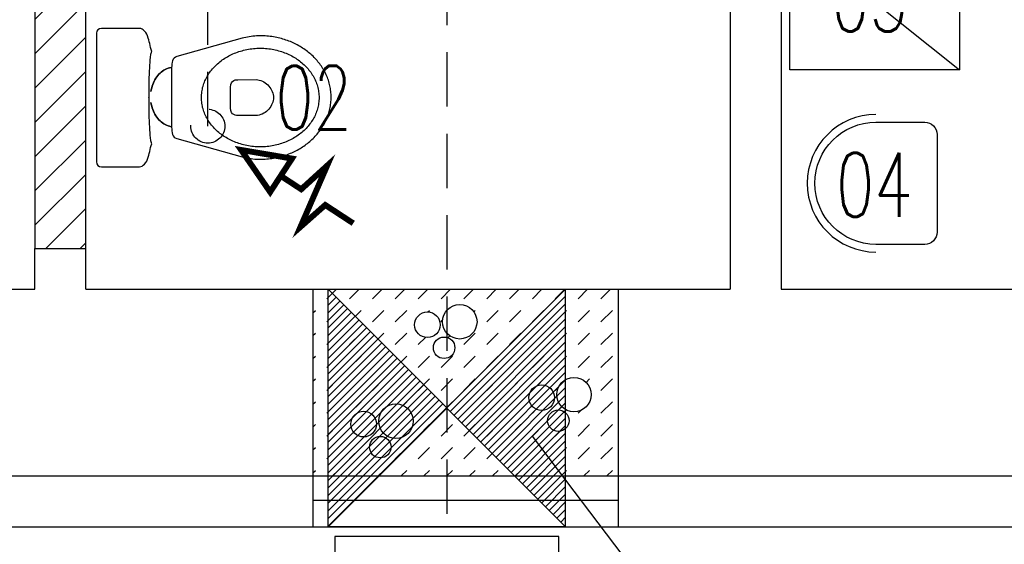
# Model space of a CAD drawing. Header units: millimetres. Extents: x 31969 to 285678, y -69766 to -1123.
# Tile 165 of 176: x 182730 to 183021, y -10680 to -10526. Entities that reach past the tile are written whole.
import ezdxf

# ---------------------------------------------------------------- set-up
doc = ezdxf.new("R2010")
doc.units = ezdxf.units.MM
doc.linetypes.add('KRE_16_8', pattern=[24, 16, -8])
for name, color, linetype in [('a- wentylacja Łukasza 2', 118, 'Continuous'), ('a-izolacja 1', 3, 'Continuous'), ('a-opis 1', 3, 'Continuous'), ('a-opis technologii 2', 12, 'Continuous'), ('a-przekrój 1', 3, 'Continuous'), ('a-przekrój 2', 251, 'Continuous'), ('a-wyposażenie', 84, 'Continuous'), ('a-ściany działowe projektowane', 5, 'Continuous'), ('a-ściany istniejące murowane', 6, 'Continuous'), ('a-ściany nośne projektowane', 7, 'Continuous')]:
    doc.layers.add(name, color=color, linetype=linetype)
doc.styles.add('RS01507', font='romans.shx', dxfattribs={"width": 0.7, "height": 0.15})
doc.linetypes.add('BATTING', pattern='A,0.0001,-0.1,[134,ltypeshp.shx,S=0.1,R=0,X=-0.1,Y=0],-0.2,[134,ltypeshp.shx,S=0.1,R=180,X=0.1,Y=0],-0.1', length=0.4001)

msp = doc.modelspace()

# ---------------------------------------------------------------- hatches: boundary and pattern name
at = {"layer": 'a- wentylacja Łukasza 2'}
h = msp.add_hatch(dxfattribs=at)
h.set_pattern_fill('LINE', color=256, scale=0.5, angle=45)
h.set_pattern_definition([(45, (40748.734, 0), (-1.122532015, 1.122532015), [])])
h.paths.add_polyline_path([(182891.3, -10605.1), (182856.3, -10640.1), (182876.3, -10660.1), (182891.3, -10660.1)])
h.paths.add_polyline_path([(182876.3, -10660.1), (182883.41, -10667.21), (182891.3, -10667.21), (182891.3, -10660.1)])
h.paths.add_polyline_path([(182856.3, -10640.1), (182821.3, -10605.1), (182821.3, -10660.1), (182836.3, -10660.1)])
h.paths.add_polyline_path([(182891.3, -10667.21), (182883.41, -10667.21), (182891.3, -10675.1)])
h.paths.add_polyline_path([(182821.3, -10667.21), (182821.3, -10675.1), (182829.19, -10667.21)])
h.paths.add_polyline_path([(182821.3, -10660.1), (182821.3, -10667.21), (182829.19, -10667.21), (182836.3, -10660.1)])
at = {"layer": 'a-przekrój 2', "ltscale": 0.1}
h = msp.add_hatch(dxfattribs=at)
h.set_pattern_fill('LINE', color=256, scale=2.25, angle=45)
h.set_pattern_definition([(45, (40748.734, 0), (-5.05139407, 5.05139407), [])])
h.paths.add_polyline_path([(182984.81, -10375.1), (182984.81, -10360.1), (183014.81, -10360.1), (183014.81, -10375.1)])
h.paths.add_polyline_path([(182929.81, -10500.1), (182929.81, -10488.1), (182939.81, -10488.1), (182939.81, -10500.1)])
h.paths.add_polyline_path([(182775.81, -10500.1), (182837.81, -10500.1), (182837.81, -10488.1), (182775.81, -10488.1)])
h.paths.add_polyline_path([(182734.81, -10503.1), (182734.81, -10593.1), (182749.81, -10593.1), (182749.81, -10503.1)])
h.paths.add_polyline_path([(182734.81, -10360.1), (182734.81, -10313.1), (182749.81, -10313.1), (182749.81, -10360.1)])
at = {"layer": 'a-przekrój 2', "ltscale": 100}
h = msp.add_hatch(dxfattribs=at)
h.set_pattern_fill('DASH', color=256, scale=1.5, angle=45, style=0)
h.set_pattern_definition([(45, (40748.734, 0), (4e-16, 6.73519209), [4.7625, -4.7625])])
h.paths.add_polyline_path([(182891.3, -10660.1), (182891.3, -10646.12, 0.208613), (182892.31, -10643.8, 0.208613), (182891.3, -10641.48), (182891.3, -10640.59, 0.571043), (182898.85, -10636.13, 0.571043), (182891.3, -10631.68), (182891.3, -10605.1), (182906.81, -10605.1), (182906.81, -10660.1)])
h.paths.add_polyline_path([(182856.3, -10640.1), (182891.3, -10605.1), (182891.3, -10631.68, 0.59007), (182891.3, -10640.59), (182891.3, -10641.48, 2.292471), (182891.3, -10646.12), (182891.3, -10660.1), (182876.3, -10660.1)])
h.paths.add_polyline_path([(182888.01, -10637.02, 1), (182880.45, -10637.02, 1)], flags=16)
h.paths.add_polyline_path([(182856.3, -10605.1), (182891.3, -10605.1), (182856.3, -10640.1), (182856.3, -10625.37, 0.338581), (182858.64, -10622.32, 0.338581), (182856.3, -10619.26), (182856.3, -10618.05, 0.68768), (182865.17, -10614.65, 0.68768), (182856.3, -10611.25)])
h.paths.add_polyline_path([(182821.3, -10605.1), (182856.3, -10605.1), (182856.3, -10611.25, 0.383242), (182856.3, -10618.05), (182856.3, -10619.26, 1.307461), (182856.3, -10625.37), (182856.3, -10640.1)])
h.paths.add_polyline_path([(182854.34, -10615.54, 1), (182846.77, -10615.54, 1)], flags=16)
h.paths.add_polyline_path([(182821.3, -10660.1), (182821.3, -10605.1), (182856.3, -10640.1), (182836.3, -10660.1)])
h.paths.add_polyline_path([(182846.36, -10643.93, 1), (182836.18, -10643.93, 1)], flags=16)
h.paths.add_polyline_path([(182835.52, -10644.82, 1), (182827.96, -10644.82, 1)], flags=16)
h.paths.add_polyline_path([(182839.82, -10651.59, 1), (182833.49, -10651.59, 1)], flags=16)
h.paths.add_polyline_path([(182816.81, -10605.1), (182816.81, -10660.1), (182821.3, -10660.1), (182821.3, -10605.1)])
h.paths.add_polyline_path([(182856.3, -10660.1), (182856.3, -10640.1), (182836.3, -10660.1)], flags=17)
h.paths.add_polyline_path([(182876.3, -10660.1), (182856.3, -10640.1), (182856.3, -10660.1)], flags=17)

# ---------------------------------------------------------------- linework, layer by layer
at = {"layer": 'a- wentylacja Łukasza 2', "linetype": 'KRE_16_8'}
for p, q in [((182785.81, -10557.04), (182785.81, -10434.6)), ((182856.3, -10511.25), (182856.3, -10677.97))]:
    msp.add_line(p, q, dxfattribs=at)
at = {"layer": 'a- wentylacja Łukasza 2'}
for p, q in [((182891.3, -10605.1), (182821.3, -10675.1)), ((182821.3, -10675.1), (182821.3, -10605.1)), ((182821.3, -10605.1), (182891.3, -10675.1)), ((182891.3, -10675.1), (182891.3, -10605.1)), ((182891.3, -10675.1), (182821.3, -10675.1))]:
    msp.add_line(p, q, dxfattribs=at)
at = {"layer": 'a- wentylacja Łukasza 2', "ltscale": 0.5, "const_width": 1.74}
msp.add_lwpolyline([(182828.69, -10585.65), (182820.43, -10580.25), (182813.13, -10586.7), (182820.98, -10568.67), (182813.35, -10575.62), (182807.3, -10571.67), (182810.64, -10566.57), (182795.63, -10564.04), (182804.19, -10576.43), (182807.3, -10571.67)], dxfattribs=at)
at = {"layer": 'a- wentylacja Łukasza 2', "linetype": 'KRE_16_8'}
msp.add_circle((182785.81, -10557.04), 5, dxfattribs=at)
at = {"layer": 'a-izolacja 1'}
for p, q in [((182719.81, -10660.1), (182816.81, -10660.1)), ((182906.81, -10660.1), (183034.81, -10660.1)), ((182816.81, -10675.1), (182906.81, -10675.1))]:
    msp.add_line(p, q, dxfattribs=at)
at = {"layer": 'a-opis 1', "ltscale": 40}
msp.add_line((183004.48, -10810.53), (182881.49, -10648.34), dxfattribs=at)
at = {"layer": 'a-przekrój 1'}
for points in [[(182889.3, -10677.97), (182823.3, -10677.97), (182823.3, -10713.97), (182889.3, -10713.97)], [(182823.3, -10713.97), (182889.3, -10713.97), (182889.3, -10677.97), (182823.3, -10677.97)], [(182823.3, -10713.97), (182889.3, -10713.97), (182889.3, -10677.97), (182823.3, -10677.97)]]:
    msp.add_lwpolyline(points, close=True, dxfattribs=at)
at = {"layer": 'a-przekrój 2', "linetype": 'BATTING', "ltscale": 15}
msp.add_line((182816.81, -10667.21), (182906.81, -10667.21), dxfattribs=at)
at = {"layer": 'a-przekrój 2'}
for centre, radius in [((182850.55, -10615.54), 3.78), ((182860.08, -10614.65), 5.09), ((182855.47, -10622.32), 3.17), ((182893.76, -10636.13), 5.09), ((182884.23, -10637.02), 3.78), ((182831.74, -10644.82), 3.78), ((182841.27, -10643.93), 5.09), ((182889.14, -10643.8), 3.17), ((182836.65, -10651.59), 3.17)]:
    msp.add_circle(centre, radius, dxfattribs=at)
at = {"layer": 'a-wyposażenie'}
for p, q in [((182957.37, -10500.45), (183007.37, -10540.45)), ((182753.1, -10529.07), (182752.98, -10529.62)), ((182752.98, -10529.62), (182752.98, -10548.6)), ((182753.42, -10528.62), (182753.1, -10529.07)), ((182753.9, -10528.32), (182753.42, -10528.62)), ((182754.49, -10528.21), (182753.9, -10528.32)), ((182765.68, -10528.21), (182754.49, -10528.21)), ((182766.05, -10528.26), (182765.68, -10528.21)), ((182766.43, -10528.41), (182766.05, -10528.26)), ((182766.8, -10528.67), (182766.43, -10528.41)), ((182767.16, -10529), (182766.8, -10528.67)), ((182767.49, -10529.42), (182767.16, -10529)), ((182767.79, -10529.9), (182767.49, -10529.42)), ((182768.05, -10530.45), (182767.79, -10529.9)), ((182768.27, -10531.05), (182768.05, -10530.45)), ((182797.5, -10530.78), (182796.97, -10530.88)), ((182798.02, -10530.69), (182797.5, -10530.78)), ((182798.56, -10530.61), (182798.02, -10530.69)), ((182799.09, -10530.54), (182798.56, -10530.61)), ((182799.63, -10530.48), (182799.09, -10530.54)), ((182800.17, -10530.44), (182799.63, -10530.48)), ((182800.72, -10530.42), (182800.17, -10530.44)), ((182801.27, -10530.41), (182800.72, -10530.42)), ((182801.77, -10530.41), (182801.27, -10530.41)), ((182802.27, -10530.43), (182801.77, -10530.41)), ((182802.76, -10530.45), (182802.27, -10530.43)), ((182803.25, -10530.49), (182802.76, -10530.45)), ((182803.74, -10530.53), (182803.25, -10530.49)), ((182804.22, -10530.59), (182803.74, -10530.53)), ((182804.7, -10530.65), (182804.22, -10530.59)), ((182805.18, -10530.73), (182804.7, -10530.65)), ((182805.65, -10530.81), (182805.18, -10530.73)), ((182806.12, -10530.9), (182805.65, -10530.81)), ((182768.41, -10531.59), (182768.27, -10531.05)), ((182768.27, -10531.05), (182768.27, -10531.05)), ((182768.55, -10532.14), (182768.41, -10531.59)), ((182768.68, -10532.71), (182768.55, -10532.14)), ((182768.81, -10533.28), (182768.68, -10532.71)), ((182768.96, -10533.86), (182768.81, -10533.28)), ((182795.94, -10531.1), (182776.71, -10536.52)), ((182796.45, -10530.99), (182795.94, -10531.1)), ((182796.97, -10530.88), (182796.45, -10530.99)), ((182806.58, -10531), (182806.12, -10530.9)), ((182807.04, -10531.11), (182806.58, -10531)), ((182807.5, -10531.23), (182807.04, -10531.11)), ((182807.95, -10531.36), (182807.5, -10531.23)), ((182808.4, -10531.5), (182807.95, -10531.36)), ((182808.84, -10531.64), (182808.4, -10531.5)), ((182809.28, -10531.79), (182808.84, -10531.64)), ((182809.72, -10531.96), (182809.28, -10531.79)), ((182810.14, -10532.13), (182809.72, -10531.96)), ((182810.57, -10532.3), (182810.14, -10532.13)), ((182810.98, -10532.49), (182810.57, -10532.3)), ((182811.4, -10532.68), (182810.98, -10532.49)), ((182811.8, -10532.89), (182811.4, -10532.68)), ((182812.2, -10533.09), (182811.8, -10532.89)), ((182812.6, -10533.31), (182812.2, -10533.09)), ((182812.99, -10533.53), (182812.6, -10533.31)), ((182813.37, -10533.77), (182812.99, -10533.53)), ((182768.91, -10536.92), (182768.96, -10536.5)), ((182769.11, -10534.43), (182768.96, -10533.86)), ((182768.96, -10536.5), (182769.01, -10536.13)), ((182769.01, -10536.13), (182769.06, -10535.8)), ((182769.06, -10535.8), (182769.11, -10535.52)), ((182769.29, -10535), (182769.11, -10534.43)), ((182769.11, -10535.52), (182769.17, -10535.3)), ((182769.17, -10535.3), (182769.23, -10535.12)), ((182769.23, -10535.12), (182769.29, -10535)), ((182769.29, -10535), (182769.29, -10535)), ((182776.71, -10536.52), (182776.24, -10536.71)), ((182791.2, -10536.78), (182791.59, -10536.55)), ((182791.59, -10536.55), (182791.99, -10536.34)), ((182791.99, -10536.34), (182792.4, -10536.12)), ((182792.4, -10536.12), (182792.81, -10535.92)), ((182792.81, -10535.92), (182793.23, -10535.73)), ((182793.23, -10535.73), (182793.66, -10535.55)), ((182793.66, -10535.55), (182794.1, -10535.38)), ((182794.1, -10535.38), (182794.54, -10535.21)), ((182794.54, -10535.21), (182794.98, -10535.06)), ((182794.98, -10535.06), (182795.44, -10534.92)), ((182795.44, -10534.92), (182795.9, -10534.79)), ((182795.9, -10534.79), (182796.36, -10534.66)), ((182796.36, -10534.66), (182796.83, -10534.55)), ((182796.83, -10534.55), (182797.31, -10534.45)), ((182797.31, -10534.45), (182797.79, -10534.36)), ((182797.79, -10534.36), (182798.27, -10534.29)), ((182798.27, -10534.29), (182798.76, -10534.22)), ((182798.76, -10534.22), (182799.26, -10534.17)), ((182799.26, -10534.17), (182799.75, -10534.12)), ((182799.75, -10534.12), (182800.26, -10534.09)), ((182800.26, -10534.09), (182800.76, -10534.07)), ((182800.76, -10534.07), (182801.27, -10534.07)), ((182801.27, -10534.07), (182801.27, -10534.07)), ((182801.27, -10534.07), (182801.78, -10534.07)), ((182801.78, -10534.07), (182802.29, -10534.09)), ((182802.29, -10534.09), (182802.79, -10534.12)), ((182802.79, -10534.12), (182803.29, -10534.17)), ((182803.29, -10534.17), (182803.78, -10534.22)), ((182803.78, -10534.22), (182804.27, -10534.29)), ((182804.27, -10534.29), (182804.76, -10534.36)), ((182804.76, -10534.36), (182805.24, -10534.45)), ((182805.24, -10534.45), (182805.71, -10534.55)), ((182805.71, -10534.55), (182806.18, -10534.66)), ((182806.18, -10534.66), (182806.65, -10534.79)), ((182806.65, -10534.79), (182807.11, -10534.92)), ((182807.11, -10534.92), (182807.56, -10535.06)), ((182807.56, -10535.06), (182808.01, -10535.21)), ((182808.01, -10535.21), (182808.45, -10535.38)), ((182808.45, -10535.38), (182808.88, -10535.55)), ((182808.88, -10535.55), (182809.31, -10535.73)), ((182809.31, -10535.73), (182809.73, -10535.92)), ((182809.73, -10535.92), (182810.15, -10536.12)), ((182810.15, -10536.12), (182810.55, -10536.34)), ((182810.55, -10536.34), (182810.95, -10536.55)), ((182810.95, -10536.55), (182811.34, -10536.78)), ((182813.75, -10534), (182813.37, -10533.77)), ((182814.12, -10534.25), (182813.75, -10534)), ((182814.48, -10534.5), (182814.12, -10534.25)), ((182814.84, -10534.76), (182814.48, -10534.5)), ((182815.19, -10535.03), (182814.84, -10534.76)), ((182815.53, -10535.3), (182815.19, -10535.03)), ((182815.87, -10535.58), (182815.53, -10535.3)), ((182816.2, -10535.86), (182815.87, -10535.58)), ((182816.52, -10536.15), (182816.2, -10535.86)), ((182816.83, -10536.45), (182816.52, -10536.15)), ((182817.14, -10536.75), (182816.83, -10536.45)), ((182768.67, -10540.06), (182768.71, -10539.47)), ((182768.71, -10539.47), (182768.74, -10538.91)), ((182768.74, -10538.91), (182768.78, -10538.36)), ((182768.78, -10538.36), (182768.82, -10537.85)), ((182768.82, -10537.85), (182768.86, -10537.37)), ((182768.86, -10537.37), (182768.91, -10536.92)), ((182775.16, -10539.27), (182775.15, -10539.83)), ((182775.21, -10538.72), (182775.16, -10539.27)), ((182775.28, -10538.21), (182775.21, -10538.72)), ((182775.41, -10537.75), (182775.28, -10538.21)), ((182775.61, -10537.33), (182775.41, -10537.75)), ((182775.88, -10536.98), (182775.61, -10537.33)), ((182776.24, -10536.71), (182775.88, -10536.98)), ((182787.46, -10539.83), (182787.76, -10539.52)), ((182787.76, -10539.52), (182788.06, -10539.21)), ((182788.06, -10539.21), (182788.37, -10538.91)), ((182788.37, -10538.91), (182788.69, -10538.62)), ((182788.69, -10538.62), (182789.03, -10538.33)), ((182789.03, -10538.33), (182789.37, -10538.05)), ((182789.37, -10538.05), (182789.72, -10537.78)), ((182789.72, -10537.78), (182790.08, -10537.52)), ((182790.08, -10537.52), (182790.44, -10537.27)), ((182790.44, -10537.27), (182790.82, -10537.02)), ((182790.82, -10537.02), (182791.2, -10536.78)), ((182811.34, -10536.78), (182811.73, -10537.02)), ((182811.73, -10537.02), (182812.1, -10537.27)), ((182812.1, -10537.27), (182812.47, -10537.52)), ((182812.47, -10537.52), (182812.83, -10537.78)), ((182812.83, -10537.78), (182813.18, -10538.05)), ((182813.18, -10538.05), (182813.52, -10538.33)), ((182813.52, -10538.33), (182813.85, -10538.62)), ((182813.85, -10538.62), (182814.17, -10538.91)), ((182814.17, -10538.91), (182814.49, -10539.21)), ((182814.49, -10539.21), (182814.79, -10539.52)), ((182814.79, -10539.52), (182815.08, -10539.83)), ((182817.44, -10537.06), (182817.14, -10536.75)), ((182817.73, -10537.38), (182817.44, -10537.06)), ((182818.01, -10537.7), (182817.73, -10537.38)), ((182818.29, -10538.03), (182818.01, -10537.7)), ((182818.55, -10538.36), (182818.29, -10538.03)), ((182818.81, -10538.69), (182818.55, -10538.36)), ((182819.06, -10539.04), (182818.81, -10538.69)), ((182819.3, -10539.38), (182819.06, -10539.04)), ((182819.54, -10539.74), (182819.3, -10539.38)), ((182768.56, -10542.55), (182768.59, -10541.91)), ((182768.59, -10541.91), (182768.61, -10541.28)), ((182768.61, -10541.28), (182768.64, -10540.67)), ((182768.64, -10540.67), (182768.67, -10540.06)), ((182771.08, -10542.11), (182770.78, -10542.5)), ((182770.78, -10542.5), (182771.08, -10542.11)), ((182771.4, -10541.75), (182771.08, -10542.11)), ((182771.08, -10542.11), (182771.4, -10541.75)), ((182771.74, -10541.41), (182771.4, -10541.75)), ((182771.4, -10541.75), (182771.74, -10541.41)), ((182772.1, -10541.09), (182771.74, -10541.41)), ((182771.74, -10541.41), (182772.1, -10541.09)), ((182772.47, -10540.8), (182772.1, -10541.09)), ((182772.1, -10541.09), (182772.47, -10540.8)), ((182772.85, -10540.54), (182772.47, -10540.8)), ((182772.47, -10540.8), (182772.85, -10540.54)), ((182773.25, -10540.31), (182772.85, -10540.54)), ((182772.85, -10540.54), (182773.25, -10540.31)), ((182773.66, -10540.11), (182773.25, -10540.31)), ((182773.25, -10540.31), (182773.66, -10540.11)), ((182774.08, -10539.94), (182773.66, -10540.11)), ((182773.66, -10540.11), (182774.08, -10539.94)), ((182774.52, -10539.8), (182774.08, -10539.94)), ((182774.08, -10539.94), (182774.52, -10539.8)), ((182774.96, -10539.7), (182774.52, -10539.8)), ((182774.52, -10539.8), (182774.96, -10539.7)), ((182775.15, -10539.83), (182775.15, -10540.4)), ((182775.15, -10540.4), (182775.15, -10548.51)), ((182785.5, -10542.58), (182785.71, -10542.22)), ((182785.71, -10542.22), (182785.92, -10541.86)), ((182785.92, -10541.86), (182786.15, -10541.51)), ((182786.15, -10541.51), (182786.39, -10541.16)), ((182786.39, -10541.16), (182786.64, -10540.82)), ((182786.64, -10540.82), (182786.91, -10540.48)), ((182786.91, -10540.48), (182787.18, -10540.16)), ((182787.18, -10540.16), (182787.46, -10539.83)), ((182815.08, -10539.83), (182815.37, -10540.16)), ((182815.37, -10540.16), (182815.64, -10540.48)), ((182815.64, -10540.48), (182815.9, -10540.82)), ((182815.9, -10540.82), (182816.15, -10541.16)), ((182816.15, -10541.16), (182816.39, -10541.51)), ((182816.39, -10541.51), (182816.62, -10541.86)), ((182816.62, -10541.86), (182816.84, -10542.22)), ((182816.84, -10542.22), (182817.05, -10542.58)), ((182819.76, -10540.09), (182819.54, -10539.74)), ((182819.97, -10540.46), (182819.76, -10540.09)), ((182820.18, -10540.82), (182819.97, -10540.46)), ((182820.38, -10541.19), (182820.18, -10540.82)), ((182820.56, -10541.57), (182820.38, -10541.19)), ((182820.74, -10541.95), (182820.56, -10541.57)), ((182820.91, -10542.33), (182820.74, -10541.95)), ((182821.06, -10542.72), (182820.91, -10542.33)), ((182768.49, -10545.73), (182768.5, -10545.11)), ((182768.5, -10545.11), (182768.51, -10544.47)), ((182768.51, -10544.47), (182768.53, -10543.83)), ((182768.53, -10543.83), (182768.54, -10543.19)), ((182768.54, -10543.19), (182768.56, -10542.55)), ((182769.41, -10545.26), (182769.26, -10545.78)), ((182769.26, -10545.78), (182769.41, -10545.26)), ((182769.58, -10544.76), (182769.41, -10545.26)), ((182769.41, -10545.26), (182769.58, -10544.76)), ((182769.78, -10544.27), (182769.58, -10544.76)), ((182769.58, -10544.76), (182769.78, -10544.27)), ((182770, -10543.8), (182769.78, -10544.27)), ((182769.78, -10544.27), (182770, -10543.8)), ((182770.24, -10543.35), (182770, -10543.8)), ((182770, -10543.8), (182770.24, -10543.35)), ((182770.5, -10542.91), (182770.24, -10543.35)), ((182770.24, -10543.35), (182770.5, -10542.91)), ((182770.78, -10542.5), (182770.5, -10542.91)), ((182770.5, -10542.91), (182770.78, -10542.5)), ((182784.29, -10545.68), (182784.4, -10545.27)), ((182784.4, -10545.27), (182784.52, -10544.87)), ((182784.52, -10544.87), (182784.65, -10544.48)), ((182784.65, -10544.48), (182784.79, -10544.09)), ((182784.79, -10544.09), (182784.95, -10543.71)), ((182784.95, -10543.71), (182785.12, -10543.33)), ((182785.12, -10543.33), (182785.3, -10542.95)), ((182785.3, -10542.95), (182785.5, -10542.58)), ((182792.46, -10545.51), (182792.55, -10544.78)), ((182792.55, -10544.78), (182792.77, -10544.23)), ((182792.77, -10544.23), (182793.09, -10543.84)), ((182793.09, -10543.84), (182793.48, -10543.57)), ((182793.48, -10543.57), (182793.89, -10543.42)), ((182793.89, -10543.42), (182794.29, -10543.34)), ((182794.29, -10543.34), (182794.64, -10543.33)), ((182794.64, -10543.33), (182800.02, -10543.31)), ((182800.02, -10543.31), (182800.51, -10543.34)), ((182800.51, -10543.34), (182800.98, -10543.43)), ((182800.98, -10543.43), (182801.44, -10543.56)), ((182801.44, -10543.56), (182801.89, -10543.75)), ((182801.89, -10543.75), (182802.31, -10543.97)), ((182802.31, -10543.97), (182802.72, -10544.23)), ((182802.72, -10544.23), (182803.11, -10544.53)), ((182803.11, -10544.53), (182803.47, -10544.86)), ((182803.47, -10544.86), (182803.8, -10545.22)), ((182803.8, -10545.22), (182804.11, -10545.6)), ((182817.05, -10542.58), (182817.24, -10542.95)), ((182817.24, -10542.95), (182817.42, -10543.33)), ((182817.42, -10543.33), (182817.59, -10543.71)), ((182817.59, -10543.71), (182817.75, -10544.09)), ((182817.75, -10544.09), (182817.89, -10544.48)), ((182817.89, -10544.48), (182818.03, -10544.87)), ((182818.03, -10544.87), (182818.15, -10545.27)), ((182818.15, -10545.27), (182818.25, -10545.68)), ((182821.21, -10543.11), (182821.06, -10542.72)), ((182821.35, -10543.51), (182821.21, -10543.11)), ((182821.48, -10543.9), (182821.35, -10543.51)), ((182821.59, -10544.31), (182821.48, -10543.9)), ((182821.7, -10544.71), (182821.59, -10544.31)), ((182821.79, -10545.12), (182821.7, -10544.71)), ((182821.88, -10545.54), (182821.79, -10545.12)), ((182768.48, -10546.34), (182768.49, -10545.73)), ((182768.48, -10546.94), (182768.48, -10546.34)), ((182768.48, -10547.52), (182768.48, -10546.94)), ((182768.49, -10548.07), (182768.48, -10547.52)), ((182768.49, -10548.6), (182768.49, -10548.07)), ((182769.14, -10546.32), (182769.05, -10546.86)), ((182769.05, -10546.86), (182769.14, -10546.32)), ((182769.26, -10545.78), (182769.14, -10546.32)), ((182769.14, -10546.32), (182769.26, -10545.78)), ((182783.94, -10548.6), (182783.95, -10548.17)), ((182783.95, -10548.17), (182783.97, -10547.75)), ((182783.97, -10547.75), (182784.01, -10547.32)), ((182784.01, -10547.32), (182784.06, -10546.91)), ((182784.06, -10546.91), (182784.12, -10546.49)), ((182784.12, -10546.49), (182784.2, -10546.08)), ((182784.2, -10546.08), (182784.29, -10545.68)), ((182792.46, -10548.36), (182792.46, -10545.51)), ((182804.11, -10545.6), (182804.38, -10546)), ((182804.38, -10546), (182804.61, -10546.41)), ((182804.61, -10546.41), (182804.81, -10546.84)), ((182804.81, -10546.84), (182804.97, -10547.28)), ((182804.97, -10547.28), (182805.09, -10547.72)), ((182805.09, -10547.72), (182805.16, -10548.16)), ((182805.16, -10548.16), (182805.19, -10548.59)), ((182818.25, -10545.68), (182818.34, -10546.08)), ((182818.34, -10546.08), (182818.42, -10546.49)), ((182818.42, -10546.49), (182818.49, -10546.91)), ((182818.49, -10546.91), (182818.54, -10547.32)), ((182818.54, -10547.32), (182818.58, -10547.75)), ((182818.58, -10547.75), (182818.6, -10548.17)), ((182818.6, -10548.17), (182818.61, -10548.6)), ((182821.95, -10545.95), (182821.88, -10545.54)), ((182822.02, -10546.37), (182821.95, -10545.95)), ((182822.07, -10546.79), (182822.02, -10546.37)), ((182822.11, -10547.22), (182822.07, -10546.79)), ((182822.14, -10547.64), (182822.11, -10547.22)), ((182822.16, -10548.07), (182822.14, -10547.64)), ((182822.16, -10548.51), (182822.16, -10548.07)), ((182752.98, -10548.6), (182752.98, -10567.58)), ((182768.42, -10548.6), (182768.41, -10548.53)), ((182768.48, -10549.68), (182768.49, -10549.12)), ((182768.48, -10550.25), (182768.48, -10549.68)), ((182768.48, -10550.85), (182768.48, -10550.25)), ((182768.49, -10551.46), (182768.48, -10550.85)), ((182768.49, -10549.12), (182768.49, -10548.6)), ((182768.49, -10548.6), (182768.49, -10548.6)), ((182769.05, -10550.01), (182769.14, -10550.56)), ((182769.14, -10550.56), (182769.05, -10550.01)), ((182769.14, -10550.56), (182769.26, -10551.09)), ((182769.26, -10551.09), (182769.14, -10550.56)), ((182769.26, -10551.09), (182769.41, -10551.61)), ((182769.41, -10551.61), (182769.26, -10551.09)), ((182775.15, -10548.51), (182775.15, -10556.78)), ((182783.95, -10549.02), (182783.94, -10548.6)), ((182783.94, -10548.6), (182783.94, -10548.6)), ((182783.97, -10549.45), (182783.95, -10549.02)), ((182784.01, -10549.87), (182783.97, -10549.45)), ((182784.06, -10550.29), (182784.01, -10549.87)), ((182784.12, -10550.7), (182784.06, -10550.29)), ((182784.2, -10551.11), (182784.12, -10550.7)), ((182784.29, -10551.52), (182784.2, -10551.11)), ((182792.46, -10551.69), (182792.46, -10548.36)), ((182804.61, -10550.78), (182804.37, -10551.19)), ((182804.81, -10550.35), (182804.61, -10550.78)), ((182804.97, -10549.91), (182804.81, -10550.35)), ((182805.09, -10549.47), (182804.97, -10549.91)), ((182805.16, -10549.03), (182805.09, -10549.47)), ((182805.19, -10548.59), (182805.16, -10549.03)), ((182818.34, -10551.11), (182818.25, -10551.52)), ((182818.42, -10550.7), (182818.34, -10551.11)), ((182818.49, -10550.29), (182818.42, -10550.7)), ((182818.54, -10549.87), (182818.49, -10550.29)), ((182818.58, -10549.45), (182818.54, -10549.87)), ((182818.6, -10549.02), (182818.58, -10549.45)), ((182818.61, -10548.6), (182818.6, -10549.02)), ((182818.61, -10548.6), (182818.61, -10548.6)), ((182821.88, -10551.48), (182821.95, -10551.06)), ((182821.95, -10551.06), (182822.02, -10550.64)), ((182822.02, -10550.64), (182822.07, -10550.22)), ((182822.07, -10550.22), (182822.11, -10549.8)), ((182822.11, -10549.8), (182822.14, -10549.37)), ((182822.14, -10549.37), (182822.16, -10548.94)), ((182822.16, -10548.94), (182822.16, -10548.51)), ((182768.5, -10552.09), (182768.49, -10551.46)), ((182768.51, -10552.72), (182768.5, -10552.09)), ((182768.53, -10553.36), (182768.51, -10552.72)), ((182768.54, -10554), (182768.53, -10553.36)), ((182768.56, -10554.64), (182768.54, -10554)), ((182769.41, -10551.61), (182769.58, -10552.12)), ((182769.58, -10552.12), (182769.41, -10551.61)), ((182769.58, -10552.12), (182769.78, -10552.61)), ((182769.78, -10552.61), (182769.58, -10552.12)), ((182769.78, -10552.61), (182770, -10553.08)), ((182770, -10553.08), (182769.78, -10552.61)), ((182770, -10553.08), (182770.24, -10553.53)), ((182770.24, -10553.53), (182770, -10553.08)), ((182770.24, -10553.53), (182770.5, -10553.96)), ((182770.5, -10553.96), (182770.24, -10553.53)), ((182770.5, -10553.96), (182770.78, -10554.37)), ((182770.78, -10554.37), (182770.5, -10553.96)), ((182784.4, -10551.92), (182784.29, -10551.52)), ((182784.52, -10552.32), (182784.4, -10551.92)), ((182784.65, -10552.71), (182784.52, -10552.32)), ((182784.79, -10553.1), (182784.65, -10552.71)), ((182784.95, -10553.49), (182784.79, -10553.1)), ((182785.12, -10553.87), (182784.95, -10553.49)), ((182785.3, -10554.24), (182785.12, -10553.87)), ((182792.55, -10552.42), (182792.46, -10551.69)), ((182792.77, -10552.97), (182792.55, -10552.42)), ((182793.09, -10553.37), (182792.77, -10552.97)), ((182793.47, -10553.63), (182793.09, -10553.37)), ((182793.88, -10553.78), (182793.47, -10553.63)), ((182794.28, -10553.86), (182793.88, -10553.78)), ((182794.62, -10553.87), (182794.28, -10553.86)), ((182800, -10553.87), (182794.62, -10553.87)), ((182800.48, -10553.85), (182800, -10553.87)), ((182800.96, -10553.76), (182800.48, -10553.85)), ((182801.42, -10553.63), (182800.96, -10553.76)), ((182801.87, -10553.45), (182801.42, -10553.63)), ((182802.3, -10553.22), (182801.87, -10553.45)), ((182802.71, -10552.96), (182802.3, -10553.22)), ((182803.1, -10552.66), (182802.71, -10552.96)), ((182803.46, -10552.33), (182803.1, -10552.66)), ((182803.8, -10551.97), (182803.46, -10552.33)), ((182804.1, -10551.59), (182803.8, -10551.97)), ((182804.37, -10551.19), (182804.1, -10551.59)), ((182817.42, -10553.87), (182817.24, -10554.24)), ((182817.59, -10553.49), (182817.42, -10553.87)), ((182817.75, -10553.1), (182817.59, -10553.49)), ((182817.89, -10552.71), (182817.75, -10553.1)), ((182818.03, -10552.32), (182817.89, -10552.71)), ((182818.15, -10551.92), (182818.03, -10552.32)), ((182818.25, -10551.52), (182818.15, -10551.92)), ((182821.06, -10554.31), (182821.21, -10553.92)), ((182821.21, -10553.92), (182821.35, -10553.52)), ((182821.35, -10553.52), (182821.48, -10553.12)), ((182821.48, -10553.12), (182821.59, -10552.72)), ((182821.59, -10552.72), (182821.7, -10552.31)), ((182821.7, -10552.31), (182821.79, -10551.9)), ((182821.79, -10551.9), (182821.88, -10551.48)), ((182768.59, -10555.28), (182768.56, -10554.64)), ((182768.61, -10555.91), (182768.59, -10555.28)), ((182768.64, -10556.53), (182768.61, -10555.91)), ((182768.67, -10557.13), (182768.64, -10556.53)), ((182770.78, -10554.37), (182771.08, -10554.76)), ((182771.08, -10554.76), (182770.78, -10554.37)), ((182771.08, -10554.76), (182771.4, -10555.13)), ((182771.4, -10555.13), (182771.08, -10554.76)), ((182771.4, -10555.13), (182771.74, -10555.47)), ((182771.74, -10555.47), (182771.4, -10555.13)), ((182771.74, -10555.47), (182772.1, -10555.79)), ((182772.1, -10555.79), (182771.74, -10555.47)), ((182772.1, -10555.79), (182772.47, -10556.07)), ((182772.47, -10556.07), (182772.1, -10555.79)), ((182772.47, -10556.07), (182772.85, -10556.33)), ((182772.85, -10556.33), (182772.47, -10556.07)), ((182772.85, -10556.33), (182773.25, -10556.57)), ((182773.25, -10556.57), (182772.85, -10556.33)), ((182773.25, -10556.57), (182773.66, -10556.77)), ((182773.66, -10556.77), (182773.25, -10556.57)), ((182773.66, -10556.77), (182774.08, -10556.94)), ((182774.08, -10556.94), (182773.66, -10556.77)), ((182774.08, -10556.94), (182774.52, -10557.07)), ((182774.52, -10557.07), (182774.08, -10556.94)), ((182775.15, -10556.78), (182775.15, -10557.33)), ((182785.5, -10554.61), (182785.3, -10554.24)), ((182785.71, -10554.98), (182785.5, -10554.61)), ((182785.92, -10555.34), (182785.71, -10554.98)), ((182786.15, -10555.69), (182785.92, -10555.34)), ((182786.39, -10556.04), (182786.15, -10555.69)), ((182786.64, -10556.38), (182786.39, -10556.04)), ((182786.91, -10556.71), (182786.64, -10556.38)), ((182787.18, -10557.04), (182786.91, -10556.71)), ((182815.64, -10556.71), (182815.37, -10557.04)), ((182815.9, -10556.38), (182815.64, -10556.71)), ((182816.15, -10556.04), (182815.9, -10556.38)), ((182816.39, -10555.69), (182816.15, -10556.04)), ((182816.62, -10555.34), (182816.39, -10555.69)), ((182816.84, -10554.98), (182816.62, -10555.34)), ((182817.05, -10554.61), (182816.84, -10554.98)), ((182817.24, -10554.24), (182817.05, -10554.61)), ((182819.54, -10557.32), (182819.76, -10556.96)), ((182819.76, -10556.96), (182819.97, -10556.59)), ((182819.97, -10556.59), (182820.18, -10556.22)), ((182820.18, -10556.22), (182820.38, -10555.85)), ((182820.38, -10555.85), (182820.56, -10555.47)), ((182820.56, -10555.47), (182820.74, -10555.09)), ((182820.74, -10555.09), (182820.91, -10554.7)), ((182820.91, -10554.7), (182821.06, -10554.31)), ((182768.71, -10557.72), (182768.67, -10557.13)), ((182768.74, -10558.29), (182768.71, -10557.72)), ((182768.78, -10558.83), (182768.74, -10558.29)), ((182768.82, -10559.34), (182768.78, -10558.83)), ((182768.86, -10559.83), (182768.82, -10559.34)), ((182768.91, -10560.28), (182768.86, -10559.83)), ((182774.52, -10557.07), (182774.96, -10557.18)), ((182774.96, -10557.18), (182774.52, -10557.07)), ((182775.15, -10557.33), (182775.16, -10557.89)), ((182775.16, -10557.89), (182775.2, -10558.44)), ((182775.2, -10558.44), (182775.28, -10558.96)), ((182775.28, -10558.96), (182775.41, -10559.45)), ((182775.41, -10559.45), (182775.6, -10559.87)), ((182775.6, -10559.87), (182775.86, -10560.23)), ((182787.46, -10557.36), (182787.18, -10557.04)), ((182787.76, -10557.68), (182787.46, -10557.36)), ((182788.06, -10557.98), (182787.76, -10557.68)), ((182788.37, -10558.28), (182788.06, -10557.98)), ((182788.69, -10558.58), (182788.37, -10558.28)), ((182789.03, -10558.86), (182788.69, -10558.58)), ((182789.37, -10559.14), (182789.03, -10558.86)), ((182789.72, -10559.41), (182789.37, -10559.14)), ((182790.08, -10559.67), (182789.72, -10559.41)), ((182790.44, -10559.93), (182790.08, -10559.67)), ((182812.47, -10559.67), (182812.1, -10559.93)), ((182812.83, -10559.41), (182812.47, -10559.67)), ((182813.18, -10559.14), (182812.83, -10559.41)), ((182813.52, -10558.86), (182813.18, -10559.14)), ((182813.85, -10558.58), (182813.52, -10558.86)), ((182814.17, -10558.28), (182813.85, -10558.58)), ((182814.49, -10557.98), (182814.17, -10558.28)), ((182814.79, -10557.68), (182814.49, -10557.98)), ((182815.08, -10557.36), (182814.79, -10557.68)), ((182815.37, -10557.04), (182815.08, -10557.36)), ((182817.44, -10560.02), (182817.73, -10559.7)), ((182817.73, -10559.7), (182818.01, -10559.38)), ((182818.01, -10559.38), (182818.29, -10559.05)), ((182818.29, -10559.05), (182818.55, -10558.71)), ((182818.55, -10558.71), (182818.81, -10558.37)), ((182818.81, -10558.37), (182819.06, -10558.03)), ((182819.06, -10558.03), (182819.3, -10557.68)), ((182819.3, -10557.68), (182819.54, -10557.32)), ((182768.96, -10560.69), (182768.91, -10560.28)), ((182769.01, -10561.06), (182768.96, -10560.69)), ((182768.96, -10563.34), (182769.11, -10562.76)), ((182769.06, -10561.39), (182769.01, -10561.06)), ((182769.11, -10561.67), (182769.06, -10561.39)), ((182769.17, -10561.9), (182769.11, -10561.67)), ((182769.11, -10562.76), (182769.29, -10562.19)), ((182769.23, -10562.07), (182769.17, -10561.9)), ((182769.29, -10562.19), (182769.23, -10562.07)), ((182769.29, -10562.19), (182769.29, -10562.19)), ((182775.86, -10560.23), (182776.21, -10560.5)), ((182776.21, -10560.5), (182776.67, -10560.67)), ((182776.67, -10560.67), (182795.94, -10566.09)), ((182790.82, -10560.17), (182790.44, -10559.93)), ((182791.2, -10560.41), (182790.82, -10560.17)), ((182791.59, -10560.64), (182791.2, -10560.41)), ((182791.99, -10560.86), (182791.59, -10560.64)), ((182792.4, -10561.07), (182791.99, -10560.86)), ((182792.81, -10561.27), (182792.4, -10561.07)), ((182793.23, -10561.46), (182792.81, -10561.27)), ((182793.66, -10561.65), (182793.23, -10561.46)), ((182794.1, -10561.82), (182793.66, -10561.65)), ((182794.54, -10561.98), (182794.1, -10561.82)), ((182794.98, -10562.13), (182794.54, -10561.98)), ((182795.44, -10562.28), (182794.98, -10562.13)), ((182795.9, -10562.41), (182795.44, -10562.28)), ((182796.36, -10562.53), (182795.9, -10562.41)), ((182796.83, -10562.64), (182796.36, -10562.53)), ((182797.31, -10562.74), (182796.83, -10562.64)), ((182797.79, -10562.83), (182797.31, -10562.74)), ((182805.24, -10562.74), (182804.76, -10562.83)), ((182805.71, -10562.64), (182805.24, -10562.74)), ((182806.18, -10562.53), (182805.71, -10562.64)), ((182806.65, -10562.41), (182806.18, -10562.53)), ((182807.11, -10562.28), (182806.65, -10562.41)), ((182807.56, -10562.13), (182807.11, -10562.28)), ((182808.01, -10561.98), (182807.56, -10562.13)), ((182808.45, -10561.82), (182808.01, -10561.98)), ((182808.88, -10561.65), (182808.45, -10561.82)), ((182809.31, -10561.46), (182808.88, -10561.65)), ((182809.73, -10561.27), (182809.31, -10561.46)), ((182810.15, -10561.07), (182809.73, -10561.27)), ((182810.55, -10560.86), (182810.15, -10561.07)), ((182810.95, -10560.64), (182810.55, -10560.86)), ((182811.34, -10560.41), (182810.95, -10560.64)), ((182811.73, -10560.17), (182811.34, -10560.41)), ((182812.1, -10559.93), (182811.73, -10560.17)), ((182814.12, -10562.88), (182814.48, -10562.62)), ((182814.48, -10562.62), (182814.84, -10562.36)), ((182814.84, -10562.36), (182815.19, -10562.09)), ((182815.19, -10562.09), (182815.53, -10561.81)), ((182815.53, -10561.81), (182815.87, -10561.53)), ((182815.87, -10561.53), (182816.2, -10561.24)), ((182816.2, -10561.24), (182816.52, -10560.94)), ((182816.52, -10560.94), (182816.83, -10560.64)), ((182816.83, -10560.64), (182817.14, -10560.33)), ((182817.14, -10560.33), (182817.44, -10560.02)), ((182768.27, -10566.14), (182768.41, -10565.61)), ((182768.41, -10565.61), (182768.55, -10565.05)), ((182768.55, -10565.05), (182768.68, -10564.49)), ((182768.68, -10564.49), (182768.81, -10563.91)), ((182768.81, -10563.91), (182768.96, -10563.34)), ((182798.27, -10562.91), (182797.79, -10562.83)), ((182798.76, -10562.97), (182798.27, -10562.91)), ((182799.26, -10563.03), (182798.76, -10562.97)), ((182799.75, -10563.07), (182799.26, -10563.03)), ((182800.26, -10563.1), (182799.75, -10563.07)), ((182800.76, -10563.12), (182800.26, -10563.1)), ((182801.27, -10563.13), (182800.76, -10563.12)), ((182801.78, -10563.12), (182801.27, -10563.13)), ((182801.27, -10563.13), (182801.27, -10563.13)), ((182802.29, -10563.1), (182801.78, -10563.12)), ((182802.79, -10563.07), (182802.29, -10563.1)), ((182803.29, -10563.03), (182802.79, -10563.07)), ((182803.78, -10562.97), (182803.29, -10563.03)), ((182804.27, -10562.91), (182803.78, -10562.97)), ((182804.76, -10562.83), (182804.27, -10562.91)), ((182807.95, -10565.81), (182808.4, -10565.68)), ((182808.4, -10565.68), (182808.84, -10565.53)), ((182808.84, -10565.53), (182809.28, -10565.37)), ((182809.28, -10565.37), (182809.72, -10565.21)), ((182809.72, -10565.21), (182810.14, -10565.03)), ((182810.14, -10565.03), (182810.57, -10564.85)), ((182810.57, -10564.85), (182810.98, -10564.66)), ((182810.98, -10564.66), (182811.4, -10564.47)), ((182811.4, -10564.47), (182811.8, -10564.26)), ((182811.8, -10564.26), (182812.2, -10564.05)), ((182812.2, -10564.05), (182812.6, -10563.83)), ((182812.6, -10563.83), (182812.99, -10563.6)), ((182812.99, -10563.6), (182813.37, -10563.37)), ((182813.37, -10563.37), (182813.75, -10563.12)), ((182813.75, -10563.12), (182814.12, -10562.88)), ((182752.98, -10567.58), (182753.1, -10568.13)), ((182753.1, -10568.13), (182753.42, -10568.57)), ((182753.42, -10568.57), (182753.9, -10568.88)), ((182766.43, -10568.78), (182766.8, -10568.53)), ((182766.8, -10568.53), (182767.16, -10568.19)), ((182767.16, -10568.19), (182767.49, -10567.78)), ((182767.49, -10567.78), (182767.79, -10567.29)), ((182767.79, -10567.29), (182768.05, -10566.74)), ((182768.05, -10566.74), (182768.27, -10566.14)), ((182795.94, -10566.09), (182796.45, -10566.21)), ((182796.45, -10566.21), (182796.97, -10566.32)), ((182796.97, -10566.32), (182797.5, -10566.42)), ((182797.5, -10566.42), (182798.02, -10566.51)), ((182798.02, -10566.51), (182798.56, -10566.59)), ((182798.56, -10566.59), (182799.09, -10566.65)), ((182799.09, -10566.65), (182799.63, -10566.71)), ((182799.63, -10566.71), (182800.17, -10566.75)), ((182800.17, -10566.75), (182800.72, -10566.78)), ((182800.72, -10566.78), (182801.27, -10566.79)), ((182801.27, -10566.79), (182801.77, -10566.78)), ((182801.77, -10566.78), (182802.27, -10566.76)), ((182802.27, -10566.76), (182802.76, -10566.74)), ((182802.76, -10566.74), (182803.25, -10566.7)), ((182803.25, -10566.7), (182803.74, -10566.66)), ((182803.74, -10566.66), (182804.22, -10566.6)), ((182804.22, -10566.6), (182804.7, -10566.54)), ((182804.7, -10566.54), (182805.18, -10566.46)), ((182805.18, -10566.46), (182805.65, -10566.38)), ((182805.65, -10566.38), (182806.12, -10566.28)), ((182806.12, -10566.28), (182806.58, -10566.18)), ((182806.58, -10566.18), (182807.04, -10566.07)), ((182807.04, -10566.07), (182807.5, -10565.94)), ((182807.5, -10565.94), (182807.95, -10565.81)), ((182753.9, -10568.88), (182754.49, -10568.99)), ((182754.49, -10568.99), (182765.68, -10568.99)), ((182765.68, -10568.99), (182766.05, -10568.93)), ((182766.05, -10568.93), (182766.43, -10568.78))]:
    msp.add_line(p, q, dxfattribs=at)
msp.add_lwpolyline([(182957.37, -10540.45), (182957.37, -10500.45), (183007.37, -10500.45), (183007.37, -10540.45)], close=True, dxfattribs=at)
msp.add_lwpolyline([(182982.78, -10591.86, -1), (182982.78, -10555.86), (182997.18, -10555.86, -0.414214), (183000.78, -10559.46), (183000.78, -10588.26, -0.414214), (182997.18, -10591.86)], format="xyb", close=True, dxfattribs=at)
msp.add_arc((182982.78, -10573.86), 20.25, 90, 270, dxfattribs=at)
at = {"layer": 'a-ściany działowe projektowane', "ltscale": 20}
for p, q in [((182734.81, -10503.1), (182734.81, -10593.1)), ((182749.81, -10593.1), (182749.81, -10503.1))]:
    msp.add_line(p, q, dxfattribs=at)
at = {"layer": 'a-ściany istniejące murowane'}
for p, q in [((182939.81, -10375.1), (182939.81, -10605.1)), ((182954.81, -10375.1), (182954.81, -10605.1)), ((182734.81, -10593.1), (182749.81, -10593.1)), ((182734.81, -10605.1), (182734.81, -10593.1)), ((182749.81, -10605.1), (182749.81, -10593.1)), ((182719.81, -10605.1), (182734.81, -10605.1)), ((182749.81, -10605.1), (182816.81, -10605.1)), ((182816.81, -10605.1), (182816.81, -10675.1)), ((182906.81, -10605.1), (182939.81, -10605.1)), ((182906.81, -10605.1), (182906.81, -10675.1)), ((182954.81, -10605.1), (183034.81, -10605.1)), ((182719.81, -10675.1), (182816.81, -10675.1)), ((182906.81, -10675.1), (183034.81, -10675.1))]:
    msp.add_line(p, q, dxfattribs=at)
at = {"layer": 'a-ściany nośne projektowane', "ltscale": 100}
for p, q in [((182816.81, -10605.1), (182906.81, -10605.1)), ((182816.81, -10660.1), (182906.81, -10660.1))]:
    msp.add_line(p, q, dxfattribs=at)

# ---------------------------------------------------------------- texts
at = {"layer": 'a-opis technologii 2', "ltscale": 40, "style": 'RS01507', "width": 0.7}
for s, p in [('05', (182969.57, -10529.12)), ('02', (182805.72, -10558.03)), ('04', (182970.99, -10583.72))]:
    msp.add_text(s, height=18.813, dxfattribs=at).set_placement(p)

doc.saveas('drawing.dxf')
